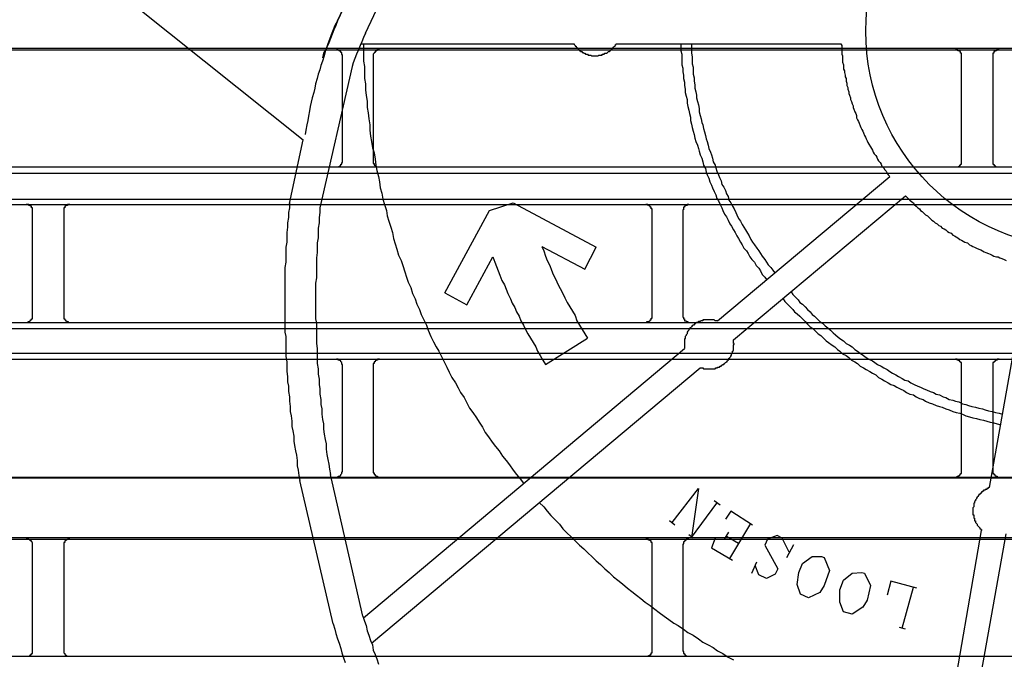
# Model space of a CAD drawing. Header units: millimetres. Extents: x 39871 to 53385, y 51832 to 57813.
# Tile 28 of 88: x 48523 to 48555, y 52484 to 52505. Entities that reach past the tile are written whole.
import ezdxf
from ezdxf import colors
from ezdxf.entities.mleader import LeaderData, LeaderLine
from ezdxf.math import Vec2, Vec3

# ---------------------------------------------------------------- set-up
doc = ezdxf.new("R2010")
doc.units = ezdxf.units.MM
doc.layers.add('AQUAREA', color=7, linetype='Continuous')
doc.layers.add('IS_KAN_OPIS', color=7, linetype='Continuous', lineweight=30)
doc.styles.add('ARIAL', font='ARIALN.TTF')

# ---------------------------------------------------------------- blocks, each defined once
blk = doc.blocks.new('SPLIT')
at = {"layer": 'AQUAREA'}
for points in [[(24440.675, -1196.042), (24539.165, -1274.652)], [(24542.805, -1263.172), (24541.895, -1265.132)], [(24541.895, -1265.132), (24542.805, -1263.172)], [(24544.135, -1266.112), (24545.255, -1263.732)], [(24541.895, -1265.132), (24541.755, -1265.482), (24541.615, -1265.832), (24541.475, -1266.182), (24541.335, -1266.532), (24541.195, -1266.882), (24541.055, -1267.232), (24540.915, -1267.582), (24540.845, -1267.932), (24540.705, -1268.352), (24540.565, -1268.702), (24540.495, -1269.052), (24540.355, -1269.402), (24540.285, -1269.752), (24540.145, -1270.172), (24540.075, -1270.522), (24540.005, -1270.872), (24539.865, -1271.292), (24539.795, -1271.642), (24539.725, -1271.992), (24539.655, -1272.342), (24539.585, -1272.762), (24539.515, -1273.112), (24539.445, -1273.462), (24539.375, -1273.882), (24539.305, -1274.232)], [(24541.895, -1265.132), (24541.685, -1265.482), (24541.545, -1265.832), (24541.405, -1266.252), (24541.265, -1266.602), (24541.125, -1266.952), (24540.985, -1267.372), (24540.775, -1267.722), (24540.705, -1268.072)], [(24544.135, -1266.112), (24543.995, -1266.462), (24543.855, -1266.812), (24543.715, -1267.092), (24543.575, -1267.442), (24543.435, -1267.792), (24543.295, -1268.142), (24543.155, -1268.492), (24543.085, -1268.772)], [(24543.785, -1266.952), (24560.795, -1266.952)], [(24543.995, -1266.952), (24543.995, -1267.372), (24543.995, -1267.862), (24543.995, -1268.352), (24544.065, -1268.772), (24544.065, -1269.262), (24544.065, -1269.752), (24544.135, -1270.172), (24544.135, -1270.662), (24544.205, -1271.082), (24544.275, -1271.572), (24544.275, -1272.062), (24544.345, -1272.482), (24544.415, -1272.972), (24544.485, -1273.462), (24544.485, -1273.882), (24544.555, -1274.372), (24544.625, -1274.792), (24544.695, -1275.282), (24544.835, -1275.702), (24544.905, -1276.192), (24544.975, -1276.682), (24545.045, -1277.102), (24545.185, -1277.592), (24545.255, -1278.012), (24545.325, -1278.502), (24545.465, -1278.922), (24545.535, -1279.412), (24545.675, -1279.832), (24545.815, -1280.322), (24545.885, -1280.742), (24546.025, -1281.162), (24546.165, -1281.652), (24546.305, -1282.072), (24546.375, -1282.562), (24546.515, -1282.982), (24546.655, -1283.402), (24546.795, -1283.892), (24547.005, -1284.312), (24547.145, -1284.732), (24547.285, -1285.222), (24547.425, -1285.642), (24547.565, -1286.062), (24547.775, -1286.482), (24547.915, -1286.972), (24548.125, -1287.392), (24548.265, -1287.812), (24548.475, -1288.232), (24548.615, -1288.652), (24548.825, -1289.072), (24549.035, -1289.492), (24549.175, -1289.912), (24549.385, -1290.402), (24549.595, -1290.822), (24549.805, -1291.242), (24550.015, -1291.592), (24550.225, -1292.012), (24550.435, -1292.432), (24550.645, -1292.852), (24550.855, -1293.272), (24551.065, -1293.692), (24551.345, -1294.112), (24551.555, -1294.532), (24551.765, -1294.882), (24552.045, -1295.302), (24552.255, -1295.722), (24552.465, -1296.142), (24552.745, -1296.492), (24553.025, -1296.912), (24553.235, -1297.262), (24553.515, -1297.682), (24553.725, -1298.102), (24554.005, -1298.452), (24554.285, -1298.872), (24554.565, -1299.222), (24554.845, -1299.572), (24555.125, -1299.992), (24555.405, -1300.342), (24555.685, -1300.692), (24555.965, -1301.112), (24556.245, -1301.462), (24556.525, -1301.812), (24556.805, -1302.162)], [(24560.795, -1266.952), (24560.865, -1266.952), (24560.865, -1267.022), (24560.935, -1267.092), (24560.935, -1267.162), (24561.005, -1267.162), (24561.005, -1267.232), (24561.075, -1267.232), (24561.075, -1267.302), (24561.145, -1267.302), (24561.145, -1267.372), (24561.215, -1267.372), (24561.215, -1267.442), (24561.285, -1267.442), (24561.285, -1267.512), (24561.355, -1267.512), (24561.355, -1267.582), (24561.425, -1267.582), (24561.495, -1267.582), (24561.495, -1267.652), (24561.565, -1267.652), (24561.635, -1267.722), (24561.705, -1267.722), (24561.775, -1267.792), (24561.845, -1267.792), (24561.915, -1267.792), (24561.985, -1267.862), (24562.055, -1267.862), (24562.125, -1267.862), (24562.195, -1267.862), (24562.265, -1267.932), (24562.335, -1267.932), (24562.405, -1267.932), (24562.475, -1267.932), (24562.545, -1267.932), (24562.615, -1267.932), (24562.685, -1267.932), (24562.755, -1267.932), (24562.825, -1267.862), (24562.895, -1267.862), (24562.965, -1267.862), (24563.035, -1267.862), (24563.105, -1267.862), (24563.105, -1267.792), (24563.175, -1267.792), (24563.245, -1267.792), (24563.315, -1267.722), (24563.385, -1267.722), (24563.455, -1267.722), (24563.525, -1267.652), (24563.595, -1267.582), (24563.665, -1267.582), (24563.735, -1267.512), (24563.805, -1267.442), (24563.875, -1267.372), (24563.945, -1267.302), (24564.015, -1267.232), (24564.085, -1267.162), (24564.155, -1267.092), (24564.155, -1267.022), (24564.225, -1267.022), (24564.225, -1266.952)], [(24564.225, -1266.952), (24582.215, -1266.952)], [(24569.405, -1266.952), (24569.405, -1267.232), (24569.405, -1267.512), (24569.475, -1267.792), (24569.475, -1268.072), (24569.475, -1268.352), (24569.475, -1268.632), (24569.545, -1268.912), (24569.545, -1269.192), (24569.615, -1269.472), (24569.615, -1269.752), (24569.685, -1270.032), (24569.685, -1270.312), (24569.755, -1270.592), (24569.755, -1270.872), (24569.825, -1271.152), (24569.895, -1271.432), (24569.895, -1271.712), (24569.965, -1271.992), (24570.035, -1272.272), (24570.105, -1272.552), (24570.175, -1272.832), (24570.175, -1273.112), (24570.245, -1273.392), (24570.315, -1273.672), (24570.385, -1273.952), (24570.455, -1274.232), (24570.525, -1274.512), (24570.595, -1274.792), (24570.735, -1275.072), (24570.805, -1275.352), (24570.875, -1275.562), (24570.945, -1275.842), (24571.085, -1276.122), (24571.155, -1276.402), (24571.225, -1276.682), (24571.365, -1276.962), (24571.435, -1277.242), (24571.505, -1277.452), (24571.645, -1277.732), (24571.715, -1278.012), (24571.855, -1278.292), (24571.925, -1278.502), (24572.065, -1278.782), (24572.205, -1279.062), (24572.275, -1279.342), (24572.415, -1279.552), (24572.555, -1279.832), (24572.695, -1280.112), (24572.765, -1280.322), (24572.905, -1280.602), (24573.045, -1280.812), (24573.185, -1281.092), (24573.325, -1281.372), (24573.465, -1281.582), (24573.605, -1281.862), (24573.745, -1282.072), (24573.885, -1282.352), (24574.025, -1282.562), (24574.165, -1282.842), (24574.305, -1283.052), (24574.445, -1283.332), (24574.655, -1283.542), (24574.795, -1283.752), (24574.935, -1284.032), (24575.075, -1284.242), (24575.285, -1284.452), (24575.425, -1284.732), (24575.635, -1284.942), (24575.775, -1285.152), (24575.915, -1285.432), (24576.125, -1285.642), (24576.265, -1285.852)], [(24570.245, -1266.952), (24570.245, -1267.232), (24570.245, -1267.512), (24570.245, -1267.722), (24570.315, -1268.002), (24570.315, -1268.282), (24570.315, -1268.562), (24570.385, -1268.842), (24570.385, -1269.122), (24570.385, -1269.402), (24570.455, -1269.682), (24570.455, -1269.962), (24570.525, -1270.242), (24570.525, -1270.522), (24570.595, -1270.802), (24570.665, -1271.082), (24570.665, -1271.292), (24570.735, -1271.572), (24570.805, -1271.852), (24570.875, -1272.132), (24570.875, -1272.412), (24570.945, -1272.692), (24571.015, -1272.972), (24571.085, -1273.252), (24571.155, -1273.462), (24571.225, -1273.742), (24571.295, -1274.022), (24571.365, -1274.302), (24571.435, -1274.582), (24571.505, -1274.792), (24571.575, -1275.072), (24571.645, -1275.352), (24571.785, -1275.632), (24571.855, -1275.842), (24571.925, -1276.122), (24571.995, -1276.402), (24572.135, -1276.682), (24572.205, -1276.892), (24572.275, -1277.172), (24572.415, -1277.452), (24572.485, -1277.662), (24572.625, -1277.942), (24572.695, -1278.222), (24572.835, -1278.432), (24572.975, -1278.712), (24573.045, -1278.992), (24573.185, -1279.202), (24573.255, -1279.482), (24573.395, -1279.692), (24573.535, -1279.972), (24573.675, -1280.182), (24573.815, -1280.462), (24573.885, -1280.672), (24574.025, -1280.952), (24574.165, -1281.162), (24574.305, -1281.442), (24574.445, -1281.652), (24574.585, -1281.862), (24574.725, -1282.142), (24574.865, -1282.352), (24575.005, -1282.632), (24575.145, -1282.842), (24575.285, -1283.052), (24575.495, -1283.332), (24575.635, -1283.542), (24575.775, -1283.752), (24575.915, -1283.962), (24576.125, -1284.242), (24576.265, -1284.452), (24576.405, -1284.662), (24576.615, -1284.872), (24576.755, -1285.082), (24576.895, -1285.292)], [(24582.215, -1266.952), (24582.285, -1267.092), (24582.285, -1267.302), (24582.285, -1267.442), (24582.285, -1267.582), (24582.285, -1267.792), (24582.355, -1267.932), (24582.355, -1268.142), (24582.355, -1268.282), (24582.355, -1268.422), (24582.425, -1268.632), (24582.425, -1268.772), (24582.425, -1268.982), (24582.495, -1269.122), (24582.495, -1269.262), (24582.565, -1269.472), (24582.565, -1269.612), (24582.635, -1269.752), (24582.635, -1269.962), (24582.705, -1270.102), (24582.705, -1270.312), (24582.775, -1270.452), (24582.775, -1270.592), (24582.845, -1270.802), (24582.845, -1270.942), (24582.915, -1271.082), (24582.985, -1271.292), (24582.985, -1271.432), (24583.055, -1271.572), (24583.125, -1271.782), (24583.195, -1271.922), (24583.195, -1272.062), (24583.265, -1272.202), (24583.335, -1272.412), (24583.405, -1272.552), (24583.475, -1272.692), (24583.475, -1272.902), (24583.545, -1273.042), (24583.615, -1273.182), (24583.685, -1273.322), (24583.755, -1273.532), (24583.825, -1273.672), (24583.895, -1273.812), (24583.965, -1273.952), (24584.035, -1274.092), (24584.105, -1274.302), (24584.175, -1274.442), (24584.245, -1274.582), (24584.315, -1274.722), (24584.385, -1274.862), (24584.455, -1275.002), (24584.595, -1275.212), (24584.665, -1275.352), (24584.735, -1275.492), (24584.805, -1275.632), (24584.875, -1275.772), (24585.015, -1275.912), (24585.085, -1276.052), (24585.155, -1276.192), (24585.225, -1276.332), (24585.365, -1276.472), (24585.435, -1276.612), (24585.505, -1276.752), (24585.645, -1276.892), (24585.715, -1277.032), (24585.855, -1277.172), (24585.925, -1277.312), (24585.995, -1277.452), (24586.135, -1277.592)], [(24308.585, -1267.302), (24877.685, -1267.302)], [(24308.585, -1267.442), (24877.685, -1267.442)], [(24542.315, -1267.932), (24542.315, -1267.932), (24542.315, -1267.862), (24542.245, -1267.792), (24542.245, -1267.722), (24542.245, -1267.652), (24542.175, -1267.652), (24542.175, -1267.582), (24542.105, -1267.582), (24542.105, -1267.512), (24542.035, -1267.512), (24541.965, -1267.442), (24541.895, -1267.442), (24541.825, -1267.442)], [(24542.315, -1276.332), (24542.315, -1267.932)], [(24545.255, -1267.442), (24545.255, -1267.442), (24545.185, -1267.442), (24545.115, -1267.442), (24545.045, -1267.442), (24545.045, -1267.512), (24544.975, -1267.512), (24544.975, -1267.582), (24544.905, -1267.582), (24544.905, -1267.652), (24544.835, -1267.652), (24544.835, -1267.722), (24544.765, -1267.792), (24544.765, -1267.862), (24544.765, -1267.932)], [(24544.765, -1267.932), (24544.765, -1276.332)], [(24591.875, -1267.932), (24591.875, -1267.932), (24591.875, -1267.862), (24591.875, -1267.792), (24591.875, -1267.722), (24591.805, -1267.722), (24591.805, -1267.652), (24591.805, -1267.582), (24591.735, -1267.582), (24591.735, -1267.512), (24591.665, -1267.512), (24591.595, -1267.512), (24591.595, -1267.442), (24591.525, -1267.442), (24591.455, -1267.442), (24591.385, -1267.442)], [(24591.875, -1276.332), (24591.875, -1267.932)], [(24594.885, -1267.442), (24594.885, -1267.442), (24594.815, -1267.442), (24594.745, -1267.442), (24594.675, -1267.442), (24594.675, -1267.512), (24594.605, -1267.512), (24594.535, -1267.512), (24594.535, -1267.582), (24594.465, -1267.582), (24594.465, -1267.652), (24594.465, -1267.722), (24594.395, -1267.722), (24594.395, -1267.792), (24594.395, -1267.862), (24594.395, -1267.932)], [(24594.395, -1267.932), (24594.395, -1276.332)], [(24543.085, -1268.772), (24540.495, -1280.112)], [(24538.045, -1279.762), (24539.165, -1274.652)], [(24541.825, -1276.822), (24541.825, -1276.822), (24541.895, -1276.822), (24541.965, -1276.822), (24542.035, -1276.822), (24542.035, -1276.752), (24542.105, -1276.752), (24542.175, -1276.682), (24542.175, -1276.612), (24542.245, -1276.612), (24542.245, -1276.542), (24542.245, -1276.472), (24542.315, -1276.472), (24542.315, -1276.402), (24542.315, -1276.332)], [(24544.765, -1276.332), (24544.765, -1276.402), (24544.765, -1276.472), (24544.765, -1276.542), (24544.835, -1276.542), (24544.835, -1276.612), (24544.835, -1276.682), (24544.905, -1276.682), (24544.905, -1276.752), (24544.975, -1276.752), (24545.045, -1276.822), (24545.115, -1276.822), (24545.185, -1276.822), (24545.255, -1276.822)], [(24591.385, -1276.822), (24591.385, -1276.822), (24591.455, -1276.822), (24591.525, -1276.822), (24591.595, -1276.822), (24591.665, -1276.822), (24591.665, -1276.752), (24591.735, -1276.752), (24591.735, -1276.682), (24591.805, -1276.682), (24591.805, -1276.612), (24591.875, -1276.612), (24591.875, -1276.542), (24591.875, -1276.472), (24591.875, -1276.402), (24591.875, -1276.332)], [(24594.395, -1276.332), (24594.395, -1276.402), (24594.395, -1276.472), (24594.395, -1276.542), (24594.395, -1276.612), (24594.465, -1276.612), (24594.465, -1276.682), (24594.535, -1276.682), (24594.535, -1276.752), (24594.605, -1276.752), (24594.605, -1276.822), (24594.675, -1276.822), (24594.745, -1276.822), (24594.815, -1276.822), (24594.885, -1276.822)], [(24308.585, -1276.822), (24877.685, -1276.822)], [(24308.585, -1277.312), (24877.685, -1277.312)], [(24572.345, -1289.142), (24586.135, -1277.592)], [(24308.585, -1279.412), (24877.685, -1279.412)], [(24538.045, -1279.622), (24538.045, -1280.112)], [(24554.075, -1280.322), (24555.965, -1279.692)], [(24555.965, -1279.692), (24562.615, -1283.262)], [(24573.605, -1290.682), (24587.395, -1279.132)], [(24587.395, -1279.132), (24587.535, -1279.272), (24587.605, -1279.342), (24587.745, -1279.482), (24587.885, -1279.622), (24588.025, -1279.692), (24588.095, -1279.832), (24588.235, -1279.972), (24588.375, -1280.112), (24588.515, -1280.182), (24588.585, -1280.322), (24588.725, -1280.392), (24588.865, -1280.532), (24589.005, -1280.672), (24589.145, -1280.742), (24589.285, -1280.882), (24589.355, -1280.952), (24589.495, -1281.092), (24589.635, -1281.162), (24589.775, -1281.302), (24589.915, -1281.372), (24590.055, -1281.512), (24590.195, -1281.582), (24590.335, -1281.722), (24590.475, -1281.792), (24590.615, -1281.862), (24590.755, -1282.002), (24590.895, -1282.072), (24591.035, -1282.142), (24591.175, -1282.282), (24591.315, -1282.352), (24591.455, -1282.422), (24591.595, -1282.492), (24591.735, -1282.632), (24591.875, -1282.702), (24592.015, -1282.772), (24592.155, -1282.842), (24592.365, -1282.912), (24592.505, -1283.052), (24592.645, -1283.122), (24592.785, -1283.192), (24592.925, -1283.262), (24593.065, -1283.332), (24593.275, -1283.402), (24593.415, -1283.472), (24593.555, -1283.542), (24593.695, -1283.612), (24593.835, -1283.682), (24594.045, -1283.752), (24594.185, -1283.822), (24594.325, -1283.892), (24594.465, -1283.962), (24594.675, -1284.032), (24594.815, -1284.032), (24594.955, -1284.102), (24595.095, -1284.172), (24595.305, -1284.242), (24595.445, -1284.312)], [(24308.585, -1279.832), (24877.685, -1279.832)], [(24517.465, -1280.322), (24517.465, -1280.322), (24517.465, -1280.252), (24517.465, -1280.182), (24517.465, -1280.112), (24517.395, -1280.112), (24517.395, -1280.042), (24517.395, -1279.972), (24517.325, -1279.972), (24517.325, -1279.902), (24517.255, -1279.902), (24517.185, -1279.902), (24517.185, -1279.832), (24517.115, -1279.832), (24517.045, -1279.832), (24516.975, -1279.832)], [(24517.465, -1288.792), (24517.465, -1280.322)], [(24520.475, -1279.832), (24520.475, -1279.832), (24520.405, -1279.832), (24520.335, -1279.832), (24520.265, -1279.832), (24520.265, -1279.902), (24520.195, -1279.902), (24520.125, -1279.972), (24520.055, -1279.972), (24520.055, -1280.042), (24520.055, -1280.112), (24519.985, -1280.112), (24519.985, -1280.182), (24519.985, -1280.252), (24519.985, -1280.322)], [(24519.985, -1280.322), (24519.985, -1288.792)], [(24538.045, -1280.112), (24537.975, -1280.462), (24537.975, -1280.882), (24537.905, -1281.302), (24537.905, -1281.652), (24537.835, -1282.072), (24537.835, -1282.492), (24537.835, -1282.842), (24537.765, -1283.262), (24537.765, -1283.682), (24537.765, -1284.032), (24537.765, -1284.452), (24537.695, -1284.872), (24537.695, -1285.222), (24537.695, -1285.642), (24537.695, -1286.062), (24537.695, -1286.482), (24537.695, -1286.832), (24537.695, -1287.252), (24537.695, -1287.672), (24537.695, -1288.022), (24537.695, -1288.442), (24537.695, -1288.862), (24537.695, -1289.212), (24537.695, -1289.632), (24537.695, -1290.052), (24537.765, -1290.402), (24537.765, -1290.822), (24537.765, -1291.242), (24537.765, -1291.662), (24537.765, -1292.012), (24537.835, -1292.432), (24537.835, -1292.852), (24537.835, -1293.202), (24537.905, -1293.622), (24537.905, -1294.042), (24537.975, -1294.392), (24537.975, -1294.812), (24538.045, -1295.232), (24538.045, -1295.582), (24538.115, -1296.002), (24538.115, -1296.422), (24538.185, -1296.772), (24538.255, -1297.192), (24538.255, -1297.612), (24538.325, -1297.962), (24538.395, -1298.382), (24538.395, -1298.802), (24538.465, -1299.152), (24538.535, -1299.572), (24538.605, -1299.922), (24538.675, -1300.342), (24538.675, -1300.762), (24538.745, -1301.112), (24538.815, -1301.532), (24538.885, -1301.952)], [(24540.495, -1280.112), (24540.495, -1280.462), (24540.425, -1280.882), (24540.425, -1281.302), (24540.355, -1281.722), (24540.355, -1282.072), (24540.355, -1282.492), (24540.285, -1282.912), (24540.285, -1283.332), (24540.285, -1283.682), (24540.215, -1284.102), (24540.215, -1284.522), (24540.215, -1284.942), (24540.215, -1285.362), (24540.215, -1285.712), (24540.145, -1286.132), (24540.145, -1286.552), (24540.145, -1286.972), (24540.145, -1287.322), (24540.145, -1287.742), (24540.145, -1288.162), (24540.145, -1288.582), (24540.145, -1289.002), (24540.215, -1289.352), (24540.215, -1289.772), (24540.215, -1290.192), (24540.215, -1290.612), (24540.215, -1290.962), (24540.285, -1291.382), (24540.285, -1291.802), (24540.285, -1292.222), (24540.285, -1292.572), (24540.355, -1292.992), (24540.355, -1293.412), (24540.425, -1293.832), (24540.425, -1294.252), (24540.495, -1294.602), (24540.495, -1295.022), (24540.565, -1295.442), (24540.565, -1295.862), (24540.635, -1296.212), (24540.635, -1296.632), (24540.705, -1297.052), (24540.775, -1297.402), (24540.775, -1297.822), (24540.845, -1298.242), (24540.915, -1298.662), (24540.985, -1299.012), (24540.985, -1299.432), (24541.055, -1299.852), (24541.125, -1300.272), (24541.195, -1300.622), (24541.265, -1301.042), (24541.335, -1301.462)], [(24550.505, -1286.902), (24554.075, -1280.322)], [(24567.095, -1280.322), (24567.095, -1280.322), (24567.095, -1280.252), (24567.095, -1280.182), (24567.025, -1280.182), (24567.025, -1280.112), (24567.025, -1280.042), (24566.955, -1280.042), (24566.955, -1279.972), (24566.885, -1279.972), (24566.885, -1279.902), (24566.815, -1279.902), (24566.745, -1279.832), (24566.675, -1279.832), (24566.605, -1279.832)], [(24567.095, -1288.792), (24567.095, -1280.322)], [(24570.035, -1279.832), (24570.035, -1279.832), (24569.965, -1279.832), (24569.895, -1279.832), (24569.895, -1279.902), (24569.825, -1279.902), (24569.755, -1279.902), (24569.755, -1279.972), (24569.685, -1279.972), (24569.685, -1280.042), (24569.615, -1280.042), (24569.615, -1280.112), (24569.615, -1280.182), (24569.615, -1280.252), (24569.545, -1280.252), (24569.545, -1280.322)], [(24569.545, -1280.322), (24569.545, -1288.792)], [(24558.275, -1283.192), (24561.705, -1285.012)], [(24558.275, -1283.192), (24558.415, -1283.542), (24558.555, -1283.962), (24558.695, -1284.312), (24558.905, -1284.732), (24559.045, -1285.082), (24559.185, -1285.432), (24559.395, -1285.852), (24559.535, -1286.202), (24559.745, -1286.552), (24559.955, -1286.972), (24560.095, -1287.322), (24560.305, -1287.672), (24560.515, -1288.022), (24560.725, -1288.372), (24560.935, -1288.722), (24561.075, -1289.142), (24561.285, -1289.492), (24561.495, -1289.842), (24561.705, -1290.192), (24561.915, -1290.542)], [(24561.705, -1285.012), (24562.615, -1283.262)], [(24552.255, -1287.882), (24554.355, -1284.032)], [(24554.355, -1284.032), (24554.495, -1284.452), (24554.635, -1284.802), (24554.775, -1285.152), (24554.915, -1285.502), (24555.055, -1285.922), (24555.265, -1286.272), (24555.405, -1286.622), (24555.545, -1286.972), (24555.755, -1287.392), (24555.895, -1287.742), (24556.105, -1288.092), (24556.245, -1288.442), (24556.455, -1288.792), (24556.595, -1289.142), (24556.805, -1289.492), (24556.945, -1289.842), (24557.155, -1290.192), (24557.365, -1290.542), (24557.575, -1290.892), (24557.785, -1291.242), (24557.925, -1291.592), (24558.135, -1291.942), (24558.345, -1292.292), (24558.555, -1292.642)], [(24594.115, -1302.512), (24597.265, -1284.802)], [(24550.505, -1286.902), (24552.255, -1287.882)], [(24578.225, -1286.832), (24578.365, -1287.042), (24578.575, -1287.252), (24578.785, -1287.462), (24578.925, -1287.672), (24579.135, -1287.812), (24579.345, -1288.022), (24579.555, -1288.232), (24579.765, -1288.442), (24579.905, -1288.652), (24580.115, -1288.792), (24580.325, -1289.002), (24580.535, -1289.212), (24580.745, -1289.352), (24580.955, -1289.562), (24581.165, -1289.702), (24581.375, -1289.912), (24581.585, -1290.122), (24581.795, -1290.262), (24582.005, -1290.472), (24582.215, -1290.612), (24582.425, -1290.752), (24582.635, -1290.962), (24582.915, -1291.102), (24583.125, -1291.242), (24583.335, -1291.452), (24583.545, -1291.592), (24583.755, -1291.732), (24584.035, -1291.942), (24584.245, -1292.082), (24584.455, -1292.222), (24584.735, -1292.362), (24584.945, -1292.502), (24585.155, -1292.642), (24585.435, -1292.782), (24585.645, -1292.922), (24585.925, -1293.062), (24586.135, -1293.202), (24586.345, -1293.342), (24586.625, -1293.482), (24586.835, -1293.622), (24587.115, -1293.762), (24587.325, -1293.902), (24587.605, -1293.972), (24587.815, -1294.112), (24588.095, -1294.252), (24588.375, -1294.392), (24588.585, -1294.462), (24588.865, -1294.602), (24589.075, -1294.672), (24589.355, -1294.812), (24589.635, -1294.882), (24589.845, -1295.022), (24590.125, -1295.092), (24590.405, -1295.232), (24590.615, -1295.302), (24590.895, -1295.442), (24591.175, -1295.512), (24591.385, -1295.582), (24591.665, -1295.652), (24591.945, -1295.792), (24592.225, -1295.862), (24592.435, -1295.932), (24592.715, -1296.002), (24592.995, -1296.072), (24593.275, -1296.142), (24593.555, -1296.212), (24593.765, -1296.282), (24594.045, -1296.352), (24594.325, -1296.422), (24594.605, -1296.492), (24594.885, -1296.562), (24595.165, -1296.632)], [(24577.595, -1287.392), (24577.735, -1287.602), (24577.945, -1287.812), (24578.155, -1288.022), (24578.365, -1288.232), (24578.505, -1288.442), (24578.715, -1288.582), (24578.925, -1288.792), (24579.135, -1289.002), (24579.345, -1289.212), (24579.555, -1289.422), (24579.765, -1289.632), (24579.975, -1289.772), (24580.185, -1289.982), (24580.395, -1290.192), (24580.605, -1290.332), (24580.815, -1290.542), (24581.025, -1290.752), (24581.235, -1290.892), (24581.515, -1291.102), (24581.725, -1291.242), (24581.935, -1291.452), (24582.145, -1291.592), (24582.355, -1291.802), (24582.635, -1291.942), (24582.845, -1292.082), (24583.055, -1292.292), (24583.335, -1292.432), (24583.545, -1292.572), (24583.755, -1292.782), (24584.035, -1292.922), (24584.245, -1293.062), (24584.525, -1293.202), (24584.735, -1293.342), (24585.015, -1293.482), (24585.225, -1293.692), (24585.505, -1293.832), (24585.715, -1293.972), (24585.995, -1294.112), (24586.205, -1294.252), (24586.485, -1294.322), (24586.695, -1294.462), (24586.975, -1294.602), (24587.255, -1294.742), (24587.465, -1294.882), (24587.745, -1295.022), (24588.025, -1295.092), (24588.235, -1295.232), (24588.515, -1295.372), (24588.795, -1295.442), (24589.005, -1295.582), (24589.285, -1295.722), (24589.565, -1295.792), (24589.845, -1295.932), (24590.125, -1296.002), (24590.335, -1296.072), (24590.615, -1296.212), (24590.895, -1296.282), (24591.175, -1296.422), (24591.455, -1296.492), (24591.735, -1296.562), (24591.945, -1296.632), (24592.225, -1296.772), (24592.505, -1296.842), (24592.785, -1296.912), (24593.065, -1296.982), (24593.345, -1297.052), (24593.625, -1297.122), (24593.905, -1297.192), (24594.185, -1297.262), (24594.465, -1297.332), (24594.745, -1297.402), (24595.025, -1297.472)], [(24516.975, -1289.282), (24516.975, -1289.282), (24517.045, -1289.282), (24517.115, -1289.282), (24517.115, -1289.212), (24517.185, -1289.212), (24517.255, -1289.212), (24517.255, -1289.142), (24517.325, -1289.142), (24517.325, -1289.072), (24517.395, -1289.072), (24517.395, -1289.002), (24517.465, -1289.002), (24517.465, -1288.932), (24517.465, -1288.862), (24517.465, -1288.792)], [(24519.985, -1288.792), (24519.985, -1288.792), (24519.985, -1288.862), (24519.985, -1288.932), (24519.985, -1289.002), (24520.055, -1289.002), (24520.055, -1289.072), (24520.125, -1289.072), (24520.125, -1289.142), (24520.195, -1289.142), (24520.195, -1289.212), (24520.265, -1289.212), (24520.335, -1289.212), (24520.335, -1289.282), (24520.405, -1289.282), (24520.475, -1289.282)], [(24566.605, -1289.282), (24566.605, -1289.282), (24566.675, -1289.282), (24566.675, -1289.212), (24566.745, -1289.212), (24566.815, -1289.212), (24566.885, -1289.212), (24566.885, -1289.142), (24566.955, -1289.142), (24566.955, -1289.072), (24567.025, -1289.072), (24567.025, -1289.002), (24567.025, -1288.932), (24567.095, -1288.932), (24567.095, -1288.862), (24567.095, -1288.792)], [(24569.545, -1288.792), (24569.545, -1288.792), (24569.545, -1288.862), (24569.615, -1288.862), (24569.615, -1288.932), (24569.615, -1289.002), (24569.685, -1289.002), (24569.685, -1289.072), (24569.685, -1289.142), (24569.755, -1289.142), (24569.825, -1289.142), (24569.825, -1289.212), (24569.895, -1289.212), (24569.965, -1289.212), (24569.965, -1289.282), (24570.035, -1289.282)], [(24572.345, -1289.142), (24572.275, -1289.142), (24572.205, -1289.142), (24572.135, -1289.142), (24572.065, -1289.072), (24571.995, -1289.072), (24571.925, -1289.072), (24571.855, -1289.072), (24571.785, -1289.072), (24571.715, -1289.072), (24571.645, -1289.072), (24571.575, -1289.072), (24571.505, -1289.072), (24571.435, -1289.072), (24571.365, -1289.072), (24571.295, -1289.072), (24571.225, -1289.072), (24571.155, -1289.072), (24571.155, -1289.142), (24571.085, -1289.142), (24571.015, -1289.142), (24570.945, -1289.212), (24570.875, -1289.212), (24570.805, -1289.212), (24570.735, -1289.282), (24570.665, -1289.282), (24570.595, -1289.352), (24570.525, -1289.422), (24570.455, -1289.422), (24570.455, -1289.492), (24570.385, -1289.492), (24570.315, -1289.562), (24570.245, -1289.632), (24570.175, -1289.702), (24570.105, -1289.772), (24570.035, -1289.842), (24570.035, -1289.912), (24569.965, -1289.982), (24569.895, -1290.052), (24569.895, -1290.122), (24569.895, -1290.192), (24569.825, -1290.262), (24569.825, -1290.332), (24569.755, -1290.402), (24569.755, -1290.472), (24569.755, -1290.542), (24569.685, -1290.612), (24569.685, -1290.682), (24569.685, -1290.752), (24569.685, -1290.822), (24569.685, -1290.892), (24569.685, -1290.962), (24569.685, -1291.032), (24569.685, -1291.102), (24569.685, -1291.172), (24569.685, -1291.242), (24569.685, -1291.312), (24569.685, -1291.382)], [(24308.585, -1289.282), (24877.685, -1289.282)], [(24308.585, -1289.772), (24877.685, -1289.772)], [(24558.555, -1292.642), (24561.915, -1290.542)], [(24570.945, -1292.922), (24571.015, -1292.922), (24571.085, -1292.922), (24571.155, -1292.922), (24571.225, -1292.992), (24571.295, -1292.992), (24571.365, -1292.992), (24571.435, -1292.992), (24571.505, -1292.992), (24571.575, -1292.992), (24571.645, -1292.992), (24571.715, -1292.992), (24571.785, -1292.992), (24571.855, -1292.992), (24571.925, -1292.992), (24571.995, -1292.992), (24572.065, -1292.992), (24572.135, -1292.992), (24572.205, -1292.922), (24572.275, -1292.922), (24572.345, -1292.922), (24572.345, -1292.852), (24572.415, -1292.852), (24572.485, -1292.852), (24572.555, -1292.782), (24572.625, -1292.782), (24572.695, -1292.712), (24572.765, -1292.642), (24572.835, -1292.642), (24572.905, -1292.572), (24572.975, -1292.502), (24573.045, -1292.432), (24573.115, -1292.432), (24573.115, -1292.362), (24573.185, -1292.292), (24573.255, -1292.222), (24573.255, -1292.152), (24573.325, -1292.152), (24573.325, -1292.082), (24573.395, -1292.012), (24573.395, -1291.942), (24573.465, -1291.942), (24573.465, -1291.872), (24573.465, -1291.802), (24573.535, -1291.732), (24573.535, -1291.662), (24573.535, -1291.592), (24573.605, -1291.522), (24573.605, -1291.452), (24573.605, -1291.382), (24573.605, -1291.312), (24573.605, -1291.242), (24573.605, -1291.172), (24573.605, -1291.102), (24573.675, -1291.032), (24573.675, -1290.962), (24573.605, -1290.962), (24573.605, -1290.892), (24573.605, -1290.822), (24573.605, -1290.752), (24573.605, -1290.682)], [(24543.995, -1312.942), (24569.685, -1291.382)], [(24308.585, -1291.732), (24877.685, -1291.732)], [(24308.585, -1292.222), (24877.685, -1292.222)], [(24542.315, -1292.712), (24542.315, -1292.712), (24542.315, -1292.642), (24542.245, -1292.642), (24542.245, -1292.572), (24542.245, -1292.502), (24542.175, -1292.432), (24542.175, -1292.362), (24542.105, -1292.362), (24542.105, -1292.292), (24542.035, -1292.292), (24541.965, -1292.292), (24541.965, -1292.222), (24541.895, -1292.222), (24541.825, -1292.222)], [(24545.255, -1292.222), (24545.255, -1292.222), (24545.185, -1292.222), (24545.115, -1292.222), (24545.115, -1292.292), (24545.045, -1292.292), (24544.975, -1292.292), (24544.975, -1292.362), (24544.905, -1292.362), (24544.905, -1292.432), (24544.835, -1292.432), (24544.835, -1292.502), (24544.835, -1292.572), (24544.765, -1292.572), (24544.765, -1292.642), (24544.765, -1292.712)], [(24591.875, -1292.712), (24591.875, -1292.712), (24591.875, -1292.642), (24591.875, -1292.572), (24591.875, -1292.502), (24591.805, -1292.502), (24591.805, -1292.432), (24591.735, -1292.432), (24591.735, -1292.362), (24591.665, -1292.362), (24591.665, -1292.292), (24591.595, -1292.292), (24591.525, -1292.292), (24591.525, -1292.222), (24591.455, -1292.222), (24591.385, -1292.222)], [(24594.885, -1292.222), (24594.885, -1292.222), (24594.815, -1292.222), (24594.745, -1292.222), (24594.745, -1292.292), (24594.675, -1292.292), (24594.605, -1292.292), (24594.605, -1292.362), (24594.535, -1292.362), (24594.535, -1292.432), (24594.465, -1292.432), (24594.465, -1292.502), (24594.395, -1292.502), (24594.395, -1292.572), (24594.395, -1292.642), (24594.395, -1292.712)], [(24542.315, -1301.182), (24542.315, -1292.712)], [(24544.625, -1314.972), (24570.945, -1292.922)], [(24544.765, -1292.712), (24544.765, -1301.182)], [(24591.875, -1301.182), (24591.875, -1292.712)], [(24594.395, -1292.712), (24594.395, -1301.182)], [(24308.585, -1301.672), (24877.685, -1301.672)], [(24308.585, -1301.742), (24877.685, -1301.742)], [(24543.925, -1312.802), (24541.335, -1301.462)], [(24541.825, -1301.672), (24541.825, -1301.672), (24541.895, -1301.672), (24541.965, -1301.672), (24541.965, -1301.602), (24542.035, -1301.602), (24542.105, -1301.602), (24542.105, -1301.532), (24542.175, -1301.532), (24542.175, -1301.462), (24542.245, -1301.392), (24542.245, -1301.322), (24542.245, -1301.252), (24542.315, -1301.252), (24542.315, -1301.182)], [(24544.765, -1301.182), (24544.765, -1301.182), (24544.765, -1301.252), (24544.765, -1301.322), (24544.835, -1301.322), (24544.835, -1301.392), (24544.835, -1301.462), (24544.905, -1301.462), (24544.905, -1301.532), (24544.975, -1301.532), (24544.975, -1301.602), (24545.045, -1301.602), (24545.115, -1301.602), (24545.115, -1301.672), (24545.185, -1301.672), (24545.255, -1301.672)], [(24591.385, -1301.672), (24591.385, -1301.672), (24591.455, -1301.672), (24591.525, -1301.672), (24591.525, -1301.602), (24591.595, -1301.602), (24591.665, -1301.602), (24591.665, -1301.532), (24591.735, -1301.532), (24591.735, -1301.462), (24591.805, -1301.462), (24591.805, -1301.392), (24591.875, -1301.392), (24591.875, -1301.322), (24591.875, -1301.252), (24591.875, -1301.182)], [(24594.395, -1301.182), (24594.395, -1301.182), (24594.395, -1301.252), (24594.395, -1301.322), (24594.395, -1301.392), (24594.465, -1301.392), (24594.465, -1301.462), (24594.535, -1301.462), (24594.535, -1301.532), (24594.605, -1301.532), (24594.605, -1301.602), (24594.675, -1301.602), (24594.745, -1301.602), (24594.745, -1301.672), (24594.815, -1301.672), (24594.885, -1301.672)], [(24541.545, -1313.432), (24538.885, -1301.952)], [(24568.705, -1305.312), (24570.805, -1302.582), (24570.245, -1306.502), (24572.275, -1303.772)], [(24594.115, -1302.512), (24594.045, -1302.512), (24593.975, -1302.582), (24593.905, -1302.582), (24593.905, -1302.652), (24593.835, -1302.652), (24593.765, -1302.652), (24593.765, -1302.722), (24593.695, -1302.722), (24593.625, -1302.722), (24593.625, -1302.792), (24593.555, -1302.792), (24593.555, -1302.862), (24593.485, -1302.862), (24593.485, -1302.932), (24593.415, -1302.932), (24593.415, -1303.002), (24593.345, -1303.002), (24593.345, -1303.072), (24593.275, -1303.072), (24593.275, -1303.142), (24593.205, -1303.142), (24593.205, -1303.212), (24593.135, -1303.282), (24593.065, -1303.352), (24593.065, -1303.422), (24592.995, -1303.492), (24592.995, -1303.562), (24592.925, -1303.632), (24592.925, -1303.702), (24592.925, -1303.772), (24592.855, -1303.772), (24592.855, -1303.842), (24592.855, -1303.912), (24592.855, -1303.982), (24592.855, -1304.052), (24592.785, -1304.122), (24592.785, -1304.192), (24592.785, -1304.262), (24592.785, -1304.332), (24592.785, -1304.402), (24592.785, -1304.472), (24592.785, -1304.542), (24592.785, -1304.612), (24592.785, -1304.682), (24592.855, -1304.682), (24592.855, -1304.752), (24592.855, -1304.822), (24592.855, -1304.892), (24592.855, -1304.962), (24592.925, -1304.962), (24592.925, -1305.032), (24592.925, -1305.102), (24592.925, -1305.172), (24592.995, -1305.172), (24592.995, -1305.242), (24592.995, -1305.312), (24593.065, -1305.382), (24593.135, -1305.452), (24593.135, -1305.522), (24593.205, -1305.592), (24593.275, -1305.662), (24593.345, -1305.732), (24593.345, -1305.802), (24593.415, -1305.802), (24593.415, -1305.872), (24593.485, -1305.872), (24593.485, -1305.942)], [(24558.065, -1303.702), (24558.415, -1304.052), (24558.695, -1304.402), (24558.975, -1304.752), (24559.325, -1305.102), (24559.675, -1305.452), (24559.955, -1305.802), (24560.305, -1306.152), (24560.585, -1306.432), (24560.935, -1306.782), (24561.285, -1307.132), (24561.635, -1307.412), (24561.985, -1307.762), (24562.265, -1308.042), (24562.615, -1308.392), (24562.965, -1308.672), (24563.315, -1309.022), (24563.665, -1309.302), (24564.015, -1309.652), (24564.365, -1309.932), (24564.715, -1310.212), (24565.135, -1310.562), (24565.485, -1310.842), (24565.835, -1311.122), (24566.185, -1311.402), (24566.535, -1311.682), (24566.955, -1311.962), (24567.305, -1312.242), (24567.655, -1312.522), (24568.075, -1312.802), (24568.425, -1313.082), (24568.845, -1313.362), (24569.195, -1313.572), (24569.615, -1313.852), (24569.965, -1314.132), (24570.385, -1314.342), (24570.805, -1314.622), (24571.155, -1314.902), (24571.575, -1315.112), (24571.995, -1315.322), (24572.345, -1315.602), (24572.765, -1315.812), (24573.185, -1316.092), (24573.605, -1316.302)], [(24572.555, -1303.912), (24572.065, -1303.562)], [(24575.145, -1305.522), (24573.395, -1304.402), (24572.975, -1305.032)], [(24568.915, -1305.522), (24568.495, -1305.172)], [(24573.325, -1308.182), (24575.005, -1305.382)], [(24308.585, -1306.502), (24877.685, -1306.502)], [(24570.385, -1306.572), (24570.035, -1306.292)], [(24572.135, -1306.572), (24571.855, -1307.342), (24573.535, -1308.322)], [(24572.905, -1306.642), (24573.255, -1306.082)], [(24574.025, -1306.992), (24573.045, -1306.432)], [(24578.085, -1307.692), (24577.525, -1306.572), (24577.105, -1306.362), (24576.335, -1306.642), (24576.125, -1307.132), (24577.175, -1309.022), (24576.965, -1309.442), (24576.265, -1309.792), (24575.635, -1309.512), (24575.355, -1308.742)], [(24590.825, -1321.272), (24593.485, -1305.942)], [(24592.715, -1321.622), (24595.445, -1306.222)], [(24308.585, -1306.642), (24877.685, -1306.642)], [(24517.465, -1307.132), (24517.465, -1307.132), (24517.465, -1307.062), (24517.465, -1306.992), (24517.465, -1306.922), (24517.395, -1306.852), (24517.395, -1306.782), (24517.325, -1306.782), (24517.325, -1306.712), (24517.255, -1306.712), (24517.185, -1306.642), (24517.115, -1306.642), (24517.045, -1306.642), (24516.975, -1306.642)], [(24517.465, -1315.532), (24517.465, -1307.132)], [(24520.475, -1306.642), (24520.475, -1306.642), (24520.405, -1306.642), (24520.335, -1306.642), (24520.265, -1306.642), (24520.195, -1306.712), (24520.125, -1306.712), (24520.125, -1306.782), (24520.055, -1306.782), (24520.055, -1306.852), (24520.055, -1306.922), (24519.985, -1306.922), (24519.985, -1306.992), (24519.985, -1307.062), (24519.985, -1307.132)], [(24519.985, -1307.132), (24519.985, -1315.532)], [(24567.095, -1307.132), (24567.095, -1307.132), (24567.095, -1307.062), (24567.095, -1306.992), (24567.095, -1306.922), (24567.025, -1306.922), (24567.025, -1306.852), (24567.025, -1306.782), (24566.955, -1306.782), (24566.955, -1306.712), (24566.885, -1306.712), (24566.815, -1306.712), (24566.815, -1306.642), (24566.745, -1306.642), (24566.675, -1306.642), (24566.605, -1306.642)], [(24567.095, -1315.532), (24567.095, -1307.132)], [(24570.035, -1306.642), (24570.035, -1306.642), (24569.965, -1306.642), (24569.895, -1306.642), (24569.825, -1306.642), (24569.825, -1306.712), (24569.755, -1306.712), (24569.755, -1306.782), (24569.685, -1306.782), (24569.685, -1306.852), (24569.615, -1306.852), (24569.615, -1306.922), (24569.615, -1306.992), (24569.545, -1307.062), (24569.545, -1307.132)], [(24569.545, -1307.132), (24569.545, -1315.532)], [(24577.875, -1308.112), (24578.435, -1307.062)], [(24579.625, -1311.332), (24578.995, -1311.052), (24578.715, -1310.282), (24578.855, -1309.302), (24579.135, -1308.602), (24579.905, -1308.042), (24580.675, -1308.042), (24580.885, -1308.112), (24581.305, -1309.162), (24580.885, -1310.352), (24580.535, -1310.912), (24579.625, -1311.332)], [(24575.075, -1309.372), (24575.495, -1308.462)], [(24583.125, -1312.662), (24582.425, -1312.452), (24582.145, -1311.682), (24582.145, -1310.702), (24582.425, -1309.932), (24583.125, -1309.372), (24583.895, -1309.302), (24584.105, -1309.372), (24584.595, -1310.352), (24584.315, -1311.542), (24583.965, -1312.102), (24583.125, -1312.662)], [(24588.305, -1310.562), (24586.205, -1310.002), (24585.925, -1311.122)], [(24587.115, -1313.782), (24588.025, -1310.492)], [(24543.925, -1312.802), (24544.065, -1313.222), (24544.205, -1313.572), (24544.275, -1313.992), (24544.415, -1314.342), (24544.555, -1314.762), (24544.695, -1315.112), (24544.765, -1315.532), (24544.905, -1315.882), (24545.045, -1316.232), (24545.185, -1316.652)], [(24541.545, -1313.432), (24541.685, -1313.852), (24541.755, -1314.202), (24541.895, -1314.622), (24542.035, -1314.972), (24542.175, -1315.392), (24542.245, -1315.742), (24542.385, -1316.162), (24542.525, -1316.512)], [(24587.395, -1313.852), (24586.905, -1313.712)], [(24308.585, -1316.022), (24877.685, -1316.022)], [(24516.975, -1316.022), (24516.975, -1316.022), (24517.045, -1316.022), (24517.115, -1316.022), (24517.185, -1316.022), (24517.255, -1315.952), (24517.325, -1315.952), (24517.325, -1315.882), (24517.395, -1315.882), (24517.395, -1315.812), (24517.465, -1315.812), (24517.465, -1315.742), (24517.465, -1315.672), (24517.465, -1315.602), (24517.465, -1315.532)], [(24519.985, -1315.532), (24519.985, -1315.532), (24519.985, -1315.602), (24519.985, -1315.672), (24519.985, -1315.742), (24520.055, -1315.812), (24520.055, -1315.882), (24520.125, -1315.882), (24520.125, -1315.952), (24520.195, -1315.952), (24520.265, -1316.022), (24520.335, -1316.022), (24520.405, -1316.022), (24520.475, -1316.022)], [(24566.605, -1316.022), (24566.605, -1316.022), (24566.675, -1316.022), (24566.745, -1316.022), (24566.815, -1316.022), (24566.815, -1315.952), (24566.885, -1315.952), (24566.955, -1315.952), (24566.955, -1315.882), (24567.025, -1315.882), (24567.025, -1315.812), (24567.025, -1315.742), (24567.095, -1315.742), (24567.095, -1315.672), (24567.095, -1315.602), (24567.095, -1315.532)], [(24569.545, -1315.532), (24569.545, -1315.532), (24569.545, -1315.602), (24569.615, -1315.672), (24569.615, -1315.742), (24569.615, -1315.812), (24569.685, -1315.812), (24569.685, -1315.882), (24569.755, -1315.882), (24569.755, -1315.952), (24569.825, -1315.952), (24569.825, -1316.022), (24569.895, -1316.022), (24569.965, -1316.022), (24570.035, -1316.022)]]:
    blk.add_lwpolyline(points, dxfattribs=at)
for points in [[(24849.6, -1265.944), (24849.6, -1128.959), (24738.553, -1017.912), (24601.569, -1017.912), (24464.585, -1017.912), (24353.537, -1128.959), (24353.537, -1265.944), (24353.537, -1402.928), (24464.585, -1513.975), (24601.569, -1513.975), (24738.553, -1513.975), (24849.6, -1402.928), (24849.6, -1265.944)], [(24618.931, -1265.944), (24618.931, -1256.354), (24611.157, -1248.581), (24601.569, -1248.581), (24591.98, -1248.581), (24584.207, -1256.354), (24584.207, -1265.944), (24584.207, -1275.532), (24591.98, -1283.306), (24601.569, -1283.306), (24611.157, -1283.306), (24618.931, -1275.532), (24618.931, -1265.944)]]:
    blk.add_open_spline(points, degree=3, knots=[0, 0, 0, 0, 1, 1, 1, 2, 2, 2, 3, 3, 3, 4, 4, 4, 4], dxfattribs=at)
blk = doc.blocks.new('_None')

msp = doc.modelspace()

# ---------------------------------------------------------------- block references
at = {"lineweight": 13, "xscale": 0.4, "yscale": 0.4, "zscale": 0.4}
msp.add_blockref('SPLIT', (38716.626, 53010.774), dxfattribs=at)

# ---------------------------------------------------------------- leaders
at = {"layer": 'IS_KAN_OPIS', "color": 212}
ml = msp.add_multileader_mtext('Standard', dxfattribs=at)
ml.set_content('\\pxql;{\\C256;Układ pompowy - \\A1;obieg ogrzewania\\Pgrzejnikowego 55/45%%DC; 35kPa; 11,3kW; 917,53kg/h\\P\\C1;Pompa  1~230V; 0,2kW}', color=212, style='ARIAL')
ml.set_leader_properties(color=212)
ml.set_arrow_properties(name='NONE')
ml.build(insert=Vec2(0, 0))
ml.multileader.update_dxf_attribs({"text_left_attachment_type": 6, "text_right_attachment_type": 6, "dogleg_length": 5, "arrow_head_size": 3})
ctx = ml.context
ctx.base_point, ctx.char_height, ctx.arrow_head_size, ctx.landing_gap_size, ctx.plane_origin = Vec3(45306.642, 52379.527), 30, 3, 1, Vec3(43632.71, 52295.388)
ctx.left_attachment, ctx.right_attachment = 6, 6
notes = []
notes.append((ctx, [(0, (1, 1, 0), (45301.642, 52379.527), (1, 0), 5, [(0, [(45125.376, 52771.048)], 0, [])])]))
ctx.mtext.insert, ctx.mtext.width, ctx.mtext.flow_direction = Vec3(45307.642, 52417.856), 8077.03979, 5
for ctx, leaders in notes:
    for number, flags, end, landing, length, lines in leaders:
        leader = LeaderData()
        leader.index, (leader.has_last_leader_line, leader.has_dogleg_vector, leader.attachment_direction) = number, flags
        leader.last_leader_point, leader.dogleg_vector, leader.dogleg_length = Vec3(end), Vec3(landing), length
        for number, points, colour, breaks in lines:
            line = LeaderLine()
            line.index, line.vertices, line.color, line.breaks = number, Vec3.list(points), colors.encode_raw_color(colour), breaks
            leader.lines.append(line)
        ctx.leaders.append(leader)

doc.saveas('drawing.dxf')
